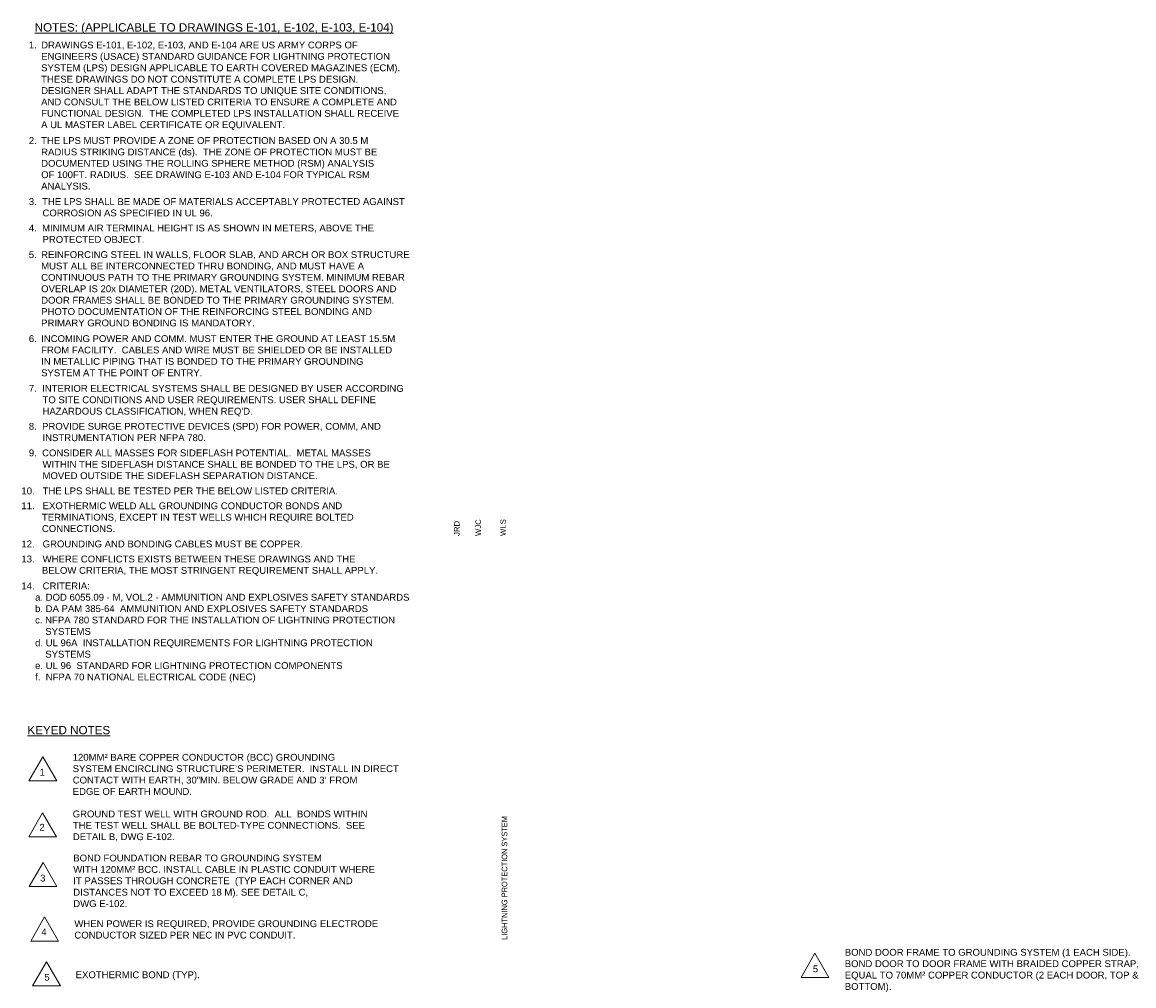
# Model space of a CAD drawing. Header units: inches. Extents: x -8534 to 5423, y -4988 to 1814.
# Tile 32 of 33: x 1538 to 3140, y 426 to 1814. Entities that reach past the tile are written whole.
import ezdxf
from ezdxf.enums import TextEntityAlignment as Align

# ---------------------------------------------------------------- set-up
doc = ezdxf.new("R2010")
doc.units = ezdxf.units.IN
doc.header["$LTSCALE"] = 200
doc.header["$MEASUREMENT"] = 0
for name, color, linetype, lineweight in [('E-DETL-TEXT', 3, 'Continuous', 0), ('G-ANNO-TTLB', 4, 'Continuous', 40), ('Level 3', 7, 'Continuous', 0)]:
    doc.layers.add(name, color=color, linetype=linetype, lineweight=lineweight)
doc.styles.add("_1 4 1'-0", font='arial.ttf', dxfattribs={"height": 6})
doc.styles.add('Notes', font='arial.ttf', dxfattribs={"height": 0.098425})
doc.styles.add('Style-WORKING', font='WORKING.shx')
doc.styles.add('TEXT', font='romans.shx', dxfattribs={"width": 0.8})
doc.styles.add('Title Block - Small', font='arial.ttf', dxfattribs={"height": 0.1})

# ---------------------------------------------------------------- blocks, each defined once
blk = doc.blocks.new('revsym_1')
at = {"color": 0}
blk.add_line((0.00496, 0), (-0.00496, 0), dxfattribs=at)
blk.add_3dface([(0, 0.00859), (-0.00496, 0), (0.00496, 0)], dxfattribs=at)
at = {"color": 0, "style": 'TEXT', "width": 0.8}
blk.add_attdef('REVNO', text='', height=0.00298, dxfattribs=at).set_placement((0, 0.00264), align=Align.MIDDLE_CENTER)

msp = doc.modelspace()

# ---------------------------------------------------------------- block references
at = {"layer": 'E-DETL-TEXT', "color": 7, "linetype": 'Continuous', "ltscale": 1.333333, "xscale": 4031.496062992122, "yscale": 4031.496062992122, "zscale": 4031.496062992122}
for p in [(1568, 721.4, -28.2), (1567.7, 640.8, -28.2), (1568.2, 569.4, -28.2), (1570.5, 490.8, -28.2), (2680.4, 438.5, 487.7), (1573.2, 426.4, -28.2)]:
    msp.add_blockref('revsym_1', p, dxfattribs=at)

# ---------------------------------------------------------------- texts
at = {"layer": 'E-DETL-TEXT', "color": 7, "linetype": 'Continuous', "style": "_1 4 1'-0"}
for s, p in [('%%UNOTES: (APPLICABLE TO DRAWINGS E-101, E-102, E-103, E-104)', (1556.2, 1812.8, -28.2)), ('%%uKEYED NOTES%%U', (1545.8, 800.6, -1060.1))]:
    msp.add_text(s, height=12, dxfattribs=at).set_placement(p, align=Align.TOP_LEFT)
at = {"layer": 'E-DETL-TEXT', "color": 7, "linetype": 'Continuous', "true_color": 0xffffff, "char_height": 9.8425, "attachment_point": 1, "style": 'Notes'}
for s, insert, width in [('\\pxi-1.8,l1.8,t1.8;{\\C256;\\c0;1.^IDRAWINGS E-101, E-102, E-103, AND E-104 ARE US ARMY CORPS OF ENGINEERS (USACE) STANDARD GUIDANCE FOR LIGHTNING PROTECTION SYSTEM (LPS) DESIGN APPLICABLE TO EARTH COVERED MAGAZINES (ECM).  THESE DRAWINGS DO NOT CONSTITUTE A COMPLETE LPS DESIGN.  DESIGNER SHALL ADAPT THE STANDARDS TO UNIQUE SITE CONDITIONS, AND CONSULT THE BELOW LISTED CRITERIA TO ENSURE A COMPLETE AND FUNCTIONAL DESIGN.  THE COMPLETED LPS INSTALLATION SHALL RECEIVE A UL MASTER LABEL CERTIFICATE OR EQUIVALENT.}', (1547.8, 1786.3, -28.2), 539.1), ('\\pxi-1.8,l1.8,t1.8;{\\C256;\\c0;2.^ITHE LPS MUST PROVIDE A ZONE OF PROTECTION BASED ON A 30.5 M RADIUS STRIKING DISTANCE (ds).  THE ZONE OF PROTECTION MUST BE DOCUMENTED USING THE ROLLING SPHERE METHOD (RSM) ANALYSIS OF 100FT. RADIUS.  SEE DRAWING E-103 AND E-104 FOR TYPICAL RSM ANALYSIS.}', (1547.8, 1648.7, -28.2), 518.442), ('\\pxi-1.8,l1.8,t1.8;{\\C256;\\c0;5.^IREINFORCING STEEL IN WALLS, FLOOR SLAB, AND ARCH OR BOX STRUCTURE MUST ALL BE INTERCONNECTED THRU BONDING, AND MUST HAVE A CONTINUOUS PATH TO THE PRIMARY GROUNDING SYSTEM. MINIMUM REBAR OVERLAP IS 20x DIAMETER (20D). METAL VENTILATORS, STEEL DOORS AND DOOR FRAMES SHALL BE BONDED TO THE PRIMARY GROUNDING SYSTEM.  PHOTO DOCUMENTATION OF THE REINFORCING STEEL BONDING AND PRIMARY GROUND BONDING IS MANDATORY.}', (1547.8, 1484.4, 487.7), 551.707), ('\\pxi-0.8,l0.8,t1.8;{\\C256;\\c0;  GROUND TEST WELL WITH GROUND ROD.  ALL  BONDS WITHIN THE TEST WELL SHALL BE BOLTED-TYPE CONNECTIONS.  SEE DETAIL B, DWG E-102.}', (1603.3, 678.8, -544.2), 461.084), ('{\\C256;\\c0;BOND DOOR FRAME TO GROUNDING SYSTEM (1 EACH SIDE).  BOND DOOR TO DOOR FRAME WITH BRAIDED COPPER STRAP, EQUAL TO 70MM² COPPER CONDUCTOR (2 EACH DOOR, TOP & BOTTOM).}', (2723.3, 479.5, -28.2), 447.084)]:
    msp.add_mtext(s, dxfattribs=dict(at, insert=insert, width=width))
at = {"layer": 'E-DETL-TEXT', "color": 7, "linetype": 'Continuous', "attachment_point": 1, "style": 'Notes'}
for s, insert, char_height, width in [('\\pxi-2,l2;{\\C256;\\c0;3.  THE LPS SHALL BE MADE OF MATERIALS ACCEPTABLY PROTECTED AGAINST CORROSION AS SPECIFIED IN UL 96.\\P}    ', (1547.8, 1560.8, -28.2), 9.8425, 570.36), ('\\pxi-2,l2,t15.06772;{\\C256;\\c0;4.  MINIMUM AIR TERMINAL HEIGHT IS AS SHOWN IN METERS, ABOVE THE PROTECTED OBJECT.}', (1547.8, 1522.7, -28.2), 9.8425, 551.422), ('{\\C256;\\c0;EXOTHERMIC BOND (TYP). }', (1615.3, 447.1, -544.2), 9.842, 447.084)]:
    msp.add_mtext(s, dxfattribs=dict(at, insert=insert, char_height=char_height, width=width))
at = {"layer": 'E-DETL-TEXT', "color": 7, "linetype": 'Continuous', "lineweight": 0, "true_color": 0xffffff, "insert": (1547.8, 1363.4, 487.7), "char_height": 9.8425, "width": 533.156, "attachment_point": 1, "style": 'Notes'}
msp.add_mtext('\\pxi-1.8,l1.8,t1.8;{\\C256;\\c0;6.^IINCOMING POWER AND COMM. MUST ENTER THE GROUND AT LEAST 15.5M FROM FACILITY.  CABLES AND WIRE MUST BE SHIELDED OR BE INSTALLED IN METALLIC PIPING THAT IS BONDED TO THE PRIMARY GROUNDING SYSTEM AT THE POINT OF ENTRY.}', dxfattribs=at)
at = {"layer": 'E-DETL-TEXT', "color": 7, "linetype": 'Continuous', "lineweight": 0, "attachment_point": 1, "style": 'Notes'}
for s, insert, char_height, width in [("\\pxi-2,l2;{\\C256;\\c0;7.  INTERIOR ELECTRICAL SYSTEMS SHALL BE DESIGNED BY USER ACCORDING TO SITE CONDITIONS AND USER REQUIREMENTS. USER SHALL DEFINE HAZARDOUS CLASSIFICATION, WHEN REQ'D. }", (1547.8, 1291.7, 487.7), 9.8425, 544.215), ('\\pxi-2,l2;{\\C256;\\c0;8.  PROVIDE SURGE PROTECTIVE DEVICES (SPD) FOR POWER, COMM, AND INSTRUMENTATION PER NFPA 780.}', (1547.8, 1237.1, 1003.7), 9.8425, 552.67), ('\\pxi-2,l2;{\\C256;\\c0;9.  CONSIDER ALL MASSES FOR SIDEFLASH POTENTIAL.  METAL MASSES WITHIN THE SIDEFLASH DISTANCE SHALL BE BONDED TO THE LPS, OR BE MOVED OUTSIDE THE SIDEFLASH SEPARATION DISTANCE. \\P    }', (1547.8, 1198.8, 1003.7), 9.8425, 519.68), ('\\pxi-3,l3;{\\C256;\\c0;10.   THE LPS SHALL BE TESTED PER THE BELOW LISTED CRITERIA.\\P}    ', (1537.1, 1144.1, 1003.7), 9.842, 527.421), ('\\pxi-3,l3;{\\C256;\\c0;11.   EXOTHERMIC WELD ALL GROUNDING CONDUCTOR BONDS AND TERMINATIONS, EXCEPT IN TEST WELLS WHICH REQUIRE BOLTED CONNECTIONS.}', (1537.1, 1122.6, 1003.7), 9.8425, 559.681), ('\\pxi-3,l3;{\\C256;\\c0;13.   WHERE CONFLICTS EXISTS BETWEEN THESE DRAWINGS AND THE BELOW CRITERIA, THE MOST STRINGENT REQUIREMENT SHALL APPLY.}', (1537.1, 1046, 487.7), 9.8425, 527.377), ('{\\C256;\\c0;14.   CRITERIA:\\P\\pxt2;^Ia. DOD 6055.09 - M, VOL.2 - AMMUNITION AND EXPLOSIVES SAFETY STANDARDS\\P^Ib. DA PAM 385-64  AMMUNITION AND EXPLOSIVES SAFETY STANDARDS\\P^Ic. NFPA 780 STANDARD FOR THE INSTALLATION OF LIGHTNING PROTECTION\\P         SYSTEMS\\P^Id. UL 96A  INSTALLATION REQUIREMENTS FOR LIGHTNING PROTECTION \\P         SYSTEMS\\P^Ie. UL 96  STANDARD FOR LIGHTNING PROTECTION COMPONENTS\\P^If.  NFPA 70 NATIONAL ELECTRICAL CODE (NEC)}', (1537.1, 1007.3, 487.7), 9.842, 1157.739)]:
    msp.add_mtext(s, dxfattribs=dict(at, insert=insert, char_height=char_height, width=width))
at = {"layer": 'E-DETL-TEXT', "color": 7, "linetype": 'Continuous', "char_height": 9.842, "attachment_point": 1, "style": 'Notes'}
for s, insert in [('{\\C256;\\c0;12.   GROUNDING AND BONDING CABLES MUST BE COPPER.} \\P     ', (1537.1, 1067.7, 487.7)), ('{\\C256;\\c0;WHEN POWER IS REQUIRED, PROVIDE GROUNDING ELECTRODE \\PCONDUCTOR SIZED PER NEC IN PVC CONDUIT. }', (1613.4, 520.7, -544.2))]:
    msp.add_mtext(s, dxfattribs=dict(at, insert=insert))
at = {"layer": 'E-DETL-TEXT', "color": 7, "linetype": 'Continuous', "true_color": 0xffffff, "attachment_point": 1, "style": 'Notes'}
for s, insert, char_height in [('{\\C256;\\c0;120MM² BARE COPPER CONDUCTOR (BCC) GROUNDING  \\PSYSTEM ENCIRCLING STRUCTURE’S PERIMETER.  INSTALL IN DIRECT \\PCONTACT WITH EARTH, 30”MIN. BELOW GRADE AND 3’ FROM \\PEDGE OF EARTH MOUND.^I}', (1611, 760.4, -544.2), 9.843), ('{\\C256;\\c0;BOND FOUNDATION REBAR TO GROUNDING SYSTEM\\PWITH 120MM² BCC. INSTALL CABLE IN PLASTIC CONDUIT WHERE \\PIT PASSES THROUGH CONCRETE  (TYP EACH CORNER AND \\PDISTANCES NOT TO EXCEED 18 M). SEE DETAIL C,\\PDWG E-102.}', (1611.8, 615.3, -544.2), 9.842)]:
    msp.add_mtext(s, dxfattribs=dict(at, insert=insert, char_height=char_height))
at = {"layer": 'E-DETL-TEXT', "color": 7, "linetype": 'Continuous', "lineweight": 0, "char_height": 9.84, "attachment_point": 1, "style": 'Notes'}
for s, insert in [('1', (1563.2, 738.9, -28.2)), ('2', (1563.1, 659.6, -28.2)), ('3', (1564.1, 586.4, -28.2)), ('4', (1565.8, 508.8, -28.2)), ('5', (2677.3, 455.6, 487.7)), ('5', (1570.1, 443.5, -28.2))]:
    msp.add_mtext(s, dxfattribs=dict(at, insert=insert))
at = {"layer": 'G-ANNO-TTLB', "color": 2, "linetype": 'Continuous', "lineweight": 13, "style": 'Title Block - Small'}
for s, p in [('WJC', (2191.2, 1074.2)), ('WLS', (2227, 1074.2))]:
    msp.add_text(s, height=8, rotation=90, dxfattribs=at).set_placement(p, align=Align.TOP_LEFT)
at = {"layer": 'G-ANNO-TTLB', "color": 2, "linetype": 'Continuous', "lineweight": 13, "insert": (2160.3, 1074.2), "char_height": 8, "attachment_point": 1, "rotation": 90, "line_spacing_factor": 0.6, "style": 'Title Block - Small'}
msp.add_mtext('JRD^I', dxfattribs=at)
at = {"layer": 'Level 3', "color": 7, "linetype": 'Continuous', "lineweight": 40, "insert": (2233.1, 581.7, -553.8), "char_height": 8, "attachment_point": 5, "rotation": 90, "line_spacing_factor": 0.6, "style": 'Style-WORKING'}
msp.add_mtext('LIGHTNING PROTECTION SYSTEM ', dxfattribs=at)

doc.saveas('drawing.dxf')
